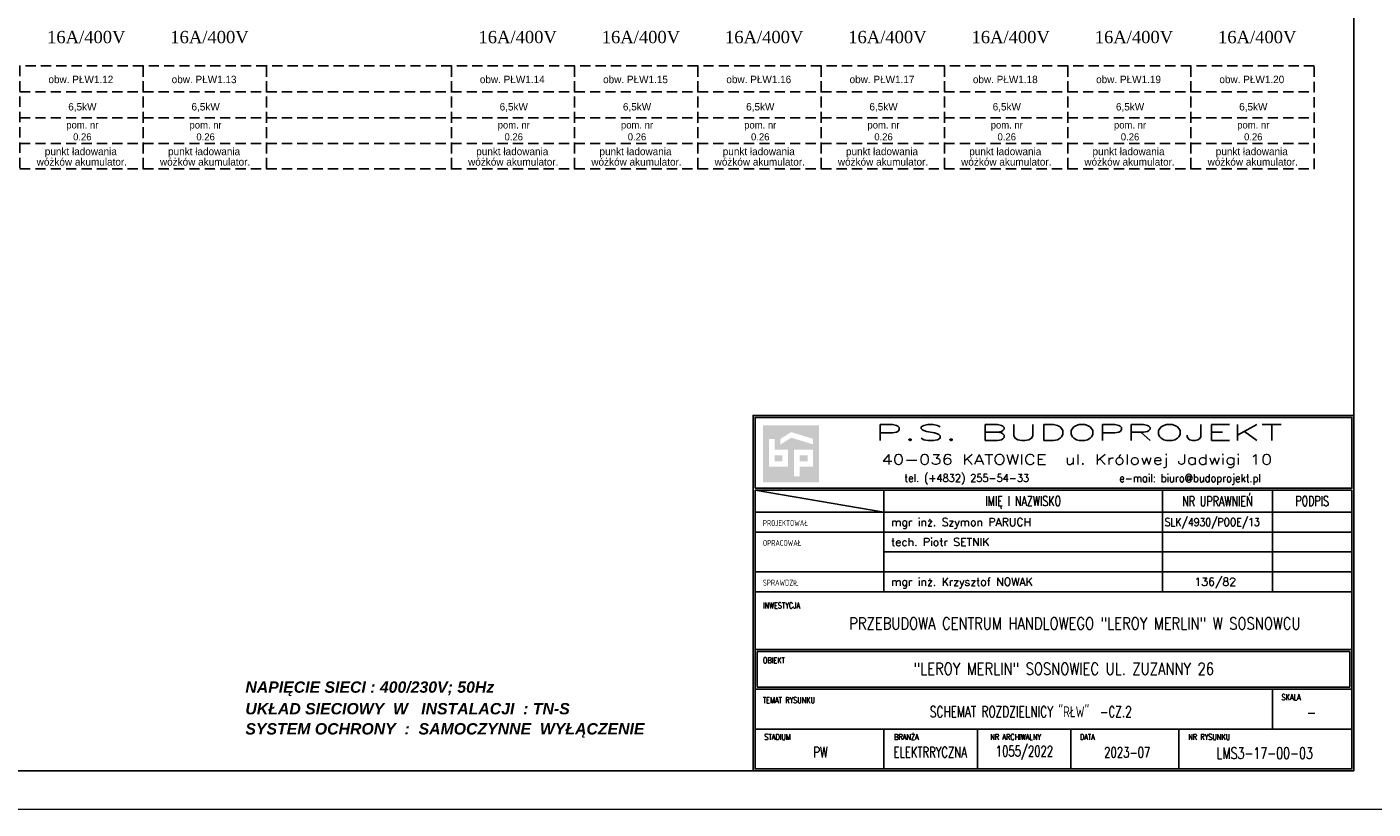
# Model space of a CAD drawing. Extents: x 45023 to 80158, y -8440 to -2500.
# Tile 6 of 14: x 58360 to 63288, y -8440 to -5577. Entities that reach past the tile are written whole.
import ezdxf
from ezdxf.enums import TextEntityAlignment as Align

# ---------------------------------------------------------------- set-up
doc = ezdxf.new("R2010")
doc.units = 0
doc.header["$MEASUREMENT"] = 0
doc.linetypes.add('DASHED2', pattern=[0.375, 0.25, -0.125])
doc.layers.add('_elek-opis', color=7, linetype='Continuous', lineweight=25)
for name, color, linetype in [('_TAB-TEXT', 7, 'Continuous'), ('_TABLICZKA', 7, 'Continuous'), ('R-RAM', 10, 'Continuous'), ('TABLICZKA', 7, 'Continuous')]:
    doc.layers.add(name, color=color, linetype=linetype)
doc.styles.add('ROMANS', font='romans', dxfattribs={"height": 3})
doc.styles.add('STYLE1', font='arial.ttf')

msp = doc.modelspace()

# ---------------------------------------------------------------- hatches: boundary and pattern name
at = {"layer": '_TABLICZKA'}
h = msp.add_hatch(color=256, dxfattribs=at)
h.paths.add_polyline_path([(61260, -7035.8), (61054.6, -7035.8), (61054.6, -7244.1), (61260, -7244.1)])
h.paths.add_polyline_path([(61238.2, -7085.3), (61238.2, -7105.7), (61158, -7080.9), (61118.7, -7105.7), (61118.7, -7085.3), (61158, -7060.5)], flags=16)
h.paths.add_polyline_path([(61238.2, -7124.6), (61238.2, -7187.3), (61188.6, -7187.3), (61188.6, -7222.2), (61168.2, -7222.2), (61168.2, -7124.6)], flags=16)
h.paths.add_polyline_path([(61217.8, -7145), (61217.8, -7166.9), (61188.6, -7166.9), (61188.6, -7145)], flags=0)
h.paths.add_polyline_path([(61146.4, -7124.6), (61146.4, -7187.3), (61076.4, -7187.3), (61076.4, -7085.3), (61096.8, -7085.3), (61096.8, -7124.6)], flags=16)
h.paths.add_polyline_path([(61126, -7145), (61126, -7166.9), (61096.8, -7166.9), (61096.8, -7145)], flags=0)

# ---------------------------------------------------------------- linework, layer by layer
at = {"linetype": 'DASHED2', "ltscale": 150}
for p, q in [((58334.4, -5814.6, 1.4), (58785.7, -5814.6, 1.6)), ((58785.7, -5814.6, 1.4), (59236.9, -5814.6, 1.6)), ((59236.9, -5814.6, 1.4), (59913.8, -5814.6, 1.6)), ((59913.8, -5814.6, 1.4), (60365.1, -5814.6, 1.6)), ((60365.1, -5814.6, 1.4), (60816.3, -5814.6, 1.6)), ((60816.3, -5814.6, 1.4), (61267.6, -5814.6, 1.6)), ((61267.6, -5814.6, 1.4), (61718.8, -5814.6, 1.6)), ((61718.8, -5814.6, 1.4), (62170.1, -5814.6, 1.6)), ((62170.1, -5814.6, 1.4), (62621.3, -5814.6, 1.6)), ((62621.3, -5814.6, 1.4), (63072.6, -5814.6, 1.6)), ((58334.4, -5909.6, 1.4), (58785.7, -5909.6, 1.6)), ((58785.7, -5909.6, 1.4), (59236.9, -5909.6, 1.6)), ((59236.9, -5909.6, 1.4), (59913.8, -5909.6, 1.6)), ((59913.8, -5909.6, 1.4), (60365.1, -5909.6, 1.6)), ((60365.1, -5909.6, 1.4), (60816.3, -5909.6, 1.6)), ((60816.3, -5909.6, 1.4), (61267.6, -5909.6, 1.6)), ((61267.6, -5909.6, 1.4), (61718.8, -5909.6, 1.6)), ((61718.8, -5909.6, 1.4), (62170.1, -5909.6, 1.6)), ((62170.1, -5909.6, 1.4), (62621.3, -5909.6, 1.6)), ((62621.3, -5909.6, 1.4), (63072.6, -5909.6, 1.6)), ((58334.4, -6004.6, 1.4), (58785.7, -6004.6, 1.6)), ((58785.7, -6004.6, 1.4), (59236.9, -6004.6, 1.6)), ((59236.9, -6004.6, 1.4), (59913.8, -6004.6, 1.6)), ((59913.8, -6004.6, 1.4), (60365.1, -6004.6, 1.6)), ((60365.1, -6004.6, 1.4), (60816.3, -6004.6, 1.6)), ((60816.3, -6004.6, 1.4), (61267.6, -6004.6, 1.6)), ((61267.6, -6004.6, 1.4), (61718.8, -6004.6, 1.6)), ((61718.8, -6004.6, 1.4), (62170.1, -6004.6, 1.6)), ((62170.1, -6004.6, 1.4), (62621.3, -6004.6, 1.6)), ((62621.3, -6004.6, 1.4), (63072.6, -6004.6, 1.6))]:
    msp.add_line(p, q, dxfattribs=at)
at = {"elevation": 0}
msp.add_lwpolyline([(55203.1, -8300.4), (63218.2, -8300.4), (63218.2, -2640.4), (55203.1, -2640.4)], close=True, dxfattribs=at)
at = {"linetype": 'DASHED2', "ltscale": 150, "elevation": 0.1}
for points in [[(58334.4, -6097), (58785.7, -6097), (58785.7, -5719.6), (58334.4, -5719.6)], [(58785.7, -6097), (59236.9, -6097), (59236.9, -5719.6), (58785.7, -5719.6)], [(59236.9, -6097), (59913.8, -6097), (59913.8, -5719.6), (59236.9, -5719.6)], [(59913.8, -6097), (60365.1, -6097), (60365.1, -5719.6), (59913.8, -5719.6)], [(60365.1, -6097), (60816.3, -6097), (60816.3, -5719.6), (60365.1, -5719.6)], [(60816.3, -6097), (61267.6, -6097), (61267.6, -5719.6), (60816.3, -5719.6)], [(61267.6, -6097), (61718.8, -6097), (61718.8, -5719.6), (61267.6, -5719.6)], [(61718.8, -6097), (62170.1, -6097), (62170.1, -5719.6), (61718.8, -5719.6)], [(62170.1, -6097), (62621.3, -6097), (62621.3, -5719.6), (62170.1, -5719.6)], [(62621.3, -6097), (63072.6, -6097), (63072.6, -5719.6), (62621.3, -5719.6)]]:
    msp.add_lwpolyline(points, close=True, dxfattribs=at)
at = {"layer": '_TABLICZKA'}
for p, q in [((61497.4, -7273.2, 0), (61497.4, -7644.8, 0)), ((62517.3, -7273.2, 0), (62517.3, -7644.8, 0)), ((62919.5, -7273.2, 0), (62919.5, -7644.8, 0)), ((61025.4, -7353.4, 0), (63210.9, -7353.4, 0)), ((61025.4, -7426.2, 0), (63210.9, -7426.2, 0)), ((61497.4, -7499.1, 0), (63210.9, -7499.1, 0)), ((61025.4, -7571.9, 0), (63210.9, -7571.9, 0)), ((61025.4, -7856, 0), (63210.9, -7856, 0)), ((61032.7, -7863.3, 0), (61032.7, -7994.4, 0)), ((61032.7, -7863.3, 0), (63203.6, -7863.3, 0)), ((63203.6, -7863.3, 0), (63203.6, -7994.4, 0)), ((61025.4, -8001.7, 0), (63210.9, -8001.7, 0)), ((61032.7, -7994.4, 0), (63203.6, -7994.4, 0)), ((62919.5, -8001.7, 0), (62919.5, -8147.4, 0)), ((61025.4, -8147.4, 0), (63210.9, -8147.4, 0)), ((61497.4, -8147.4, 0), (61497.4, -8293.1, 0)), ((61839.8, -8147.4, 0), (61839.8, -8293.1, 0)), ((62182.2, -8147.4, 0), (62182.2, -8293.1, 0)), ((62577.1, -8147.4, 0), (62577.1, -8293.1, 0)), ((62577.1, -8147.4, 0), (62577.1, -8293.1, 0))]:
    msp.add_line(p, q, dxfattribs=at)
at = {"layer": '_TABLICZKA', "elevation": 0}
for points in [[(61018.2, -8300.4), (61018.2, -6999.3), (63218.2, -6999.3), (63218.2, -8300.4)], [(61025.4, -7266), (61025.4, -7006.6), (63210.9, -7006.6), (63210.9, -7266)]]:
    msp.add_lwpolyline(points, close=True, dxfattribs=at)
msp.add_lwpolyline([(61497.4, -7353.4), (61025.4, -7273.2), (61025.4, -7644.8), (63210.9, -7644.8), (61025.4, -7644.8), (61025.4, -8293.1), (63210.9, -8293.1), (63210.9, -7644.8), (63210.9, -7273.2), (61025.4, -7273.2), (63210.9, -7273.2)], dxfattribs=at)
at = {"layer": 'R-RAM', "color": 8, "lineweight": 9, "ltscale": 20, "elevation": 0}
msp.add_lwpolyline([(54958.2, -8440.4), (63358.2, -8440.4), (63358.2, -2500.4), (54958.2, -2500.4)], close=True, dxfattribs=at)

# ---------------------------------------------------------------- texts
at = {"linetype": 'Continuous'}
for s, height, p in [('obw. PŁW1.12', 27.296, (58557.3, -5783.2, -0.3)), ('obw. PŁW1.13', 27.296, (59008.5, -5783.2, -0.3)), ('obw. PŁW1.14', 27.296, (60136.7, -5783.2, -0.3)), ('obw. PŁW1.15', 27.296, (60587.9, -5783.2, -0.3)), ('obw. PŁW1.16', 27.296, (61039.2, -5783.2, -0.3)), ('obw. PŁW1.17', 27.296, (61490.4, -5783.2, -0.3)), ('obw. PŁW1.18', 27.296, (61941.7, -5783.2, -0.3)), ('obw. PŁW1.19', 27.296, (62392.9, -5783.2, -0.3)), ('obw. PŁW1.20', 27.296, (62844.2, -5783.2, -0.3)), ('6,5kW', 27.3, (58562.9, -5883.2, -0.6)), ('6,5kW', 27.3, (59014.1, -5883.2, -0.6)), ('6,5kW', 27.3, (60142.2, -5883.2, -0.6)), ('6,5kW', 27.3, (60593.5, -5883.2, -0.6)), ('6,5kW', 27.3, (61044.7, -5883.2, -0.6)), ('6,5kW', 27.3, (61496, -5883.2, -0.6)), ('6,5kW', 27.3, (61947.2, -5883.2, -0.6)), ('6,5kW', 27.3, (62398.5, -5883.2, -0.6)), ('6,5kW', 27.3, (62849.7, -5883.2, -0.6)), ('pom. nr', 25.93, (58562.7, -5949.2, -0.6)), ('pom. nr', 25.93, (59014, -5949.2, -0.6)), ('pom. nr', 25.93, (60142.1, -5949.2, -0.6)), ('pom. nr', 25.93, (60593.4, -5949.2, -0.6)), ('pom. nr', 25.93, (61044.6, -5949.2, -0.6)), ('pom. nr', 25.93, (61495.9, -5949.2, -0.6)), ('pom. nr', 25.93, (61947.1, -5949.2, -0.6)), ('pom. nr', 25.93, (62398.4, -5949.2, -0.6)), ('pom. nr', 25.93, (62849.6, -5949.2, -0.6)), ('0.26', 25.93, (58562.7, -5992.7, -0.6)), ('0.26', 25.93, (59014, -5992.7, -0.6)), ('0.26', 25.93, (60142.1, -5992.7, -0.6)), ('0.26', 25.93, (60593.4, -5992.7, -0.6)), ('0.26', 25.93, (61044.6, -5992.7, -0.6)), ('0.26', 25.93, (61495.9, -5992.7, -0.6)), ('0.26', 25.93, (61947.1, -5992.7, -0.6)), ('0.26', 25.93, (62398.4, -5992.7, -0.6)), ('0.26', 25.93, (62849.6, -5992.7, -0.6)), ('wóżków akumulator.', 27.296, (58560.9, -6084.9, 1.2)), ('punkt ładowania', 27.296, (58557.3, -6046.8, 1.2)), ('wóżków akumulator.', 27.296, (59012.1, -6084.9, 1.2)), ('punkt ładowania', 27.296, (59008.5, -6046.8, 1.2)), ('wóżków akumulator.', 27.296, (60140.3, -6084.9, 1.2)), ('punkt ładowania', 27.296, (60136.7, -6046.8, 1.2)), ('wóżków akumulator.', 27.296, (60591.5, -6084.9, 1.2)), ('punkt ładowania', 27.296, (60587.9, -6046.8, 1.2)), ('wóżków akumulator.', 27.296, (61042.8, -6084.9, 1.2)), ('punkt ładowania', 27.296, (61039.2, -6046.8, 1.2)), ('wóżków akumulator.', 27.296, (61494, -6084.9, 1.2)), ('punkt ładowania', 27.296, (61490.4, -6046.8, 1.2)), ('wóżków akumulator.', 27.296, (61945.3, -6084.9, 1.2)), ('punkt ładowania', 27.296, (61941.7, -6046.8, 1.2)), ('wóżków akumulator.', 27.296, (62396.5, -6084.9, 1.2)), ('punkt ładowania', 27.296, (62392.9, -6046.8, 1.2)), ('wóżków akumulator.', 27.296, (62847.8, -6084.9, 1.2)), ('punkt ładowania', 27.296, (62844.2, -6046.8, 1.2))]:
    msp.add_text(s, height=height, dxfattribs=at).set_placement(p, align=Align.CENTER)
at = {"layer": '_elek-opis', "ltscale": 2, "char_height": 45, "width": 303.852, "attachment_point": 1}
for insert in [(58433.6, -5591.9), (58884.8, -5591.9), (60013, -5591.9), (60464.2, -5591.9), (60915.5, -5591.9), (61366.7, -5591.9), (61818, -5591.9), (62269.2, -5591.9), (62720.5, -5591.9)]:
    msp.add_mtext('{\\fTimes New Roman|b0|i0|c238|p18;16A/400V}', dxfattribs=dict(at, insert=insert))
at = {"layer": '_TAB-TEXT', "style": 'ROMANS'}
for s, height, p in [('mgr inż. Szymon PARUCH', 29.139, (61524, -7413.2, 0)), ('tech. Piotr SETNIK', 29.139, (61524, -7486.1, 0)), ('mgr inż. Krzysztof NOWAK', 29.139, (61524, -7631.7, 0)), ('136/82', 29.14, (62634.1, -7631.7, 0))]:
    msp.add_text(s, height=height, dxfattribs=at).set_placement(p, align=Align.BOTTOM_LEFT)
at = {"layer": '_TAB-TEXT', "style": 'ROMANS', "width": 0.85}
msp.add_text('SLK/4930/POOE/13', height=29.139, dxfattribs=at).set_placement((62525.3, -7413.2, 0), align=Align.BOTTOM_LEFT)
at = {"layer": '_TAB-TEXT', "style": 'ROMANS'}
for s, height, width, p in [('PRZEBUDOWA CENTRUM HANDLOWEGO "LEROY MERLIN" W SOSNOWCU', 44, 0.8, (62196.6, -7760.9, 0)), ('"LEROY MERLIN" SOSNOWIEC UL. ZUZANNY 26', 44, 0.8, (62155.9, -7927.1, 0)), ('SCHEMAT ROZDZIELNICY "RŁW"  -CZ.2', 40.333, 0.7, (62035.3, -8080.1, 0)), ('-', 43.7, 0.75, (63062.7, -8086, 0)), ('PW', 38.5, 0.7, (61265.1, -8232.3, 0)), ('ELEKTRRYCZNA', 38.5, 0.7, (61666.7, -8232.3, 0)), ('1055/2022', 38.5, 0.7, (62011.9, -8231.1, 0)), ('2023-07', 38.5, 0.7, (62388.1, -8232.7, 0)), ('LMS3-17-00-03', 42.167, 0.7, (62891.2, -8235.6, 0))]:
    msp.add_text(s, height=height, dxfattribs=dict(at, width=width)).set_placement(p, align=Align.MIDDLE)
at = {"layer": '_TABLICZKA', "linetype": 'Continuous', "lineweight": 25, "ltscale": 20, "style": 'ROMANS', "width": 2}
msp.add_text('P.S. BUDOPROJEKT', height=58.278, dxfattribs=at).set_placement((62210.1, -7062.1, 0), align=Align.MIDDLE)
at = {"layer": '_TABLICZKA', "linetype": 'Continuous', "ltscale": 20, "style": 'ROMANS'}
for s, height, width, p in [('40-036 KATOWICE  ul. Królowej Jadwigi 10', 36.424, 1.33, (62204, -7165.8, 0)), ('tel. (+4832) 255-54-33', 29.139, 0.9, (61800.7, -7230.6, 0)), ('e-mail: biuro@budoprojekt.pl', 29.139, 0.9, (62618.2, -7233.2, 0))]:
    msp.add_text(s, height=height, dxfattribs=dict(at, width=width)).set_placement(p, align=Align.MIDDLE)
at = {"layer": '_TABLICZKA', "style": 'ROMANS', "width": 0.7}
for s, height, p in [('IMIĘ I NAZWISKO', 36.424, (62007.3, -7317.1, 0)), ('NR UPRAWNIEŃ', 36.424, (62718.4, -7307.6, 0)), ('PODPIS', 36.42, (63065.2, -7312.8, 0))]:
    msp.add_text(s, height=height, dxfattribs=at).set_placement(p, align=Align.MIDDLE)
at = {"layer": '_TABLICZKA', "style": 'ROMANS', "width": 0.8}
for s, height, p in [('PROJEKTOWAŁ', 21.854, (61054.3, -7410.7, 0)), ('OPRACOWAŁ', 21.85, (61054.3, -7483.6, 0)), ('SPRAWDZIŁ', 21.85, (61054.3, -7629.2, 0)), ('INWESTYCJA', 21.85, (61054.3, -7712.7, 0)), ('OBIEKT', 21.85, (61054.3, -7913.4, 0)), ('TEMAT RYSUNKU', 21.854, (61054.3, -8059, 0))]:
    msp.add_text(s, height=height, dxfattribs=at).set_placement(p, align=Align.BOTTOM_LEFT)
for s, height, p in [('SKALA', 21.85, (62988.2, -8041.8, 0)), ('STADIUM', 21.85, (61107.9, -8187.5, 0)), ('BRANŻA', 21.85, (61579.8, -8187.5, 0)), ('NR ARCHIWALNY', 21.854, (61979.7, -8187.5, 0)), ('DATA', 21.85, (62242.1, -8187.5, 0)), ('NR RYSUNKU', 21.85, (62688.1, -8187.5, 0))]:
    msp.add_text(s, height=height, dxfattribs=at).set_placement(p, align=Align.CENTER)
at = {"layer": 'TABLICZKA', "color": 9, "char_height": 41.472, "attachment_point": 1, "style": 'STYLE1'}
for s, insert in [('{\\fArial|b1|i1|c238|p34;NAPIĘCIE SIECI : 400/230V; 50Hz}', (59159.6, -7973.2, 0)), ('{\\fArial|b1|i1|c238|p34;UKŁAD SIECIOWY  W   INSTALACJI  : TN-S}', (59159.6, -8052.2, 0)), ('{\\fArial|b1|i1|c238|p34;SYSTEM OCHRONY  :  SAMOCZYNNE  WYŁĄCZENIE}', (59159.6, -8125.9, 0))]:
    msp.add_mtext(s, dxfattribs=dict(at, insert=insert))

doc.saveas('drawing.dxf')
